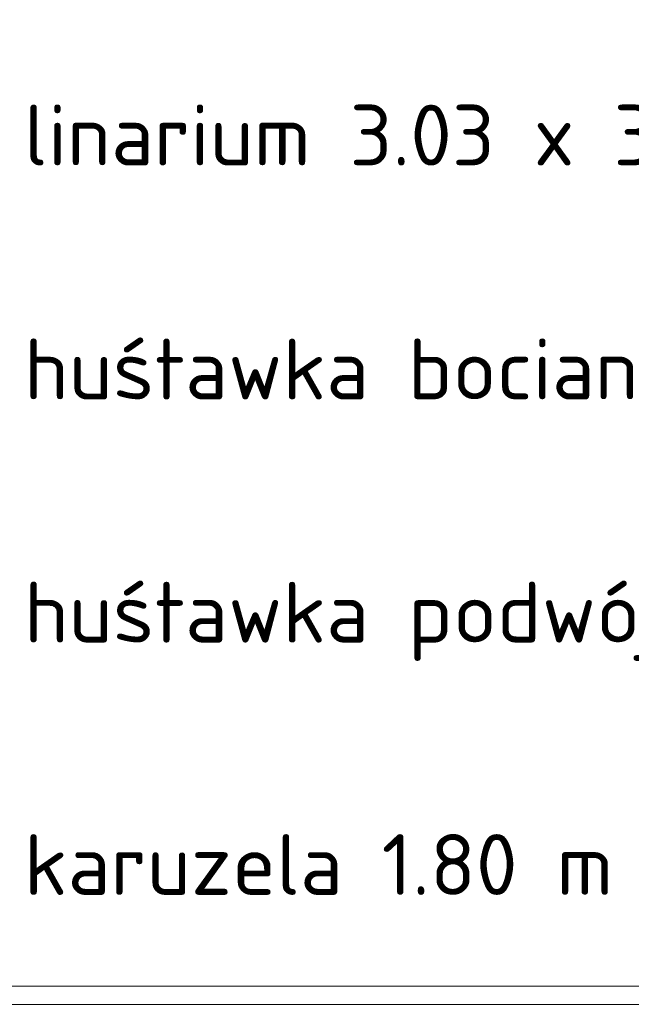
# Model space of a CAD drawing. Header units: millimetres. Extents: x 0 to 6535399, y 0 to 6021678.
# Tile 44 of 59: x 6533000 to 6533010, y 6021275 to 6021291. Entities that reach past the tile are written whole.
import ezdxf

# ---------------------------------------------------------------- set-up
doc = ezdxf.new("R2010")
doc.units = ezdxf.units.MM
doc.layers.add('PZT', color=7, linetype='Continuous', lineweight=5)
doc.styles.add('R_G ISOC', font='isocpeur.ttf')

msp = doc.modelspace()

# ---------------------------------------------------------------- linework, layer by layer
at = {"layer": 'PZT', "linetype": 'ByBlock'}
for points in [[(6532990.223, 6021274.926), (6533040.223, 6021274.926), (6533040.223, 6021449.426), (6532990.223, 6021449.426)], [(6532990.523, 6021275.226), (6533039.923, 6021275.226), (6533039.923, 6021435.226), (6532990.523, 6021435.226)]]:
    msp.add_lwpolyline(points, close=True, dxfattribs=at)

# ---------------------------------------------------------------- texts
at = {"layer": 'PZT', "char_height": 1, "width": 40.91655, "attachment_point": 4, "style": 'R_G ISOC'}
for s, insert in [('linarium 3.03 x 3.03 m', (6532999.607, 6021289.226)), ('huśtawka bocianie gniazdo 3.40 x 2.40 m', (6532999.607, 6021285.226)), ('huśtawka podwójna z siedziskami 3.15 x 2.40 m', (6532999.607, 6021281.226)), ('karuzela 1.80 m', (6532999.607, 6021277.226))]:
    msp.add_mtext(s, dxfattribs=dict(at, insert=insert))

doc.saveas('drawing.dxf')
